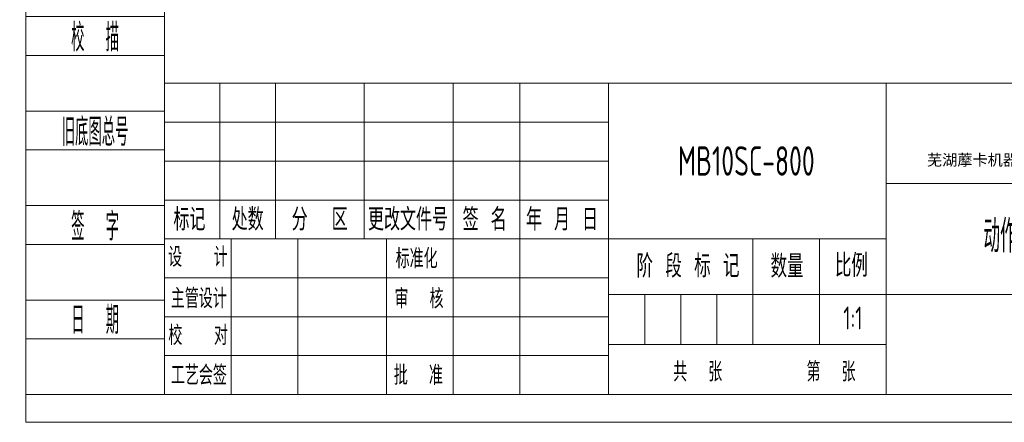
# Model space of a CAD drawing. Header units: millimetres. Extents: x 2633 to 6460, y 1296 to 5553.
# Tile 1 of 29: x 2633 to 5175, y 1296 to 2334. Entities that reach past the tile are written whole.
import ezdxf
from ezdxf.enums import TextEntityAlignment as Align

# ---------------------------------------------------------------- set-up
doc = ezdxf.new("R2010")
doc.units = ezdxf.units.MM
for name, color, linetype, lineweight in [('1轮廓实线层', 7, 'Continuous', 18), ('2细线层', 4, 'Continuous', 13), ('6文字层', 3, 'Continuous', 13), ('L2', 6, 'Continuous', 13), ('图框层', 7, 'Continuous', 18)]:
    doc.layers.add(name, color=color, linetype=linetype, lineweight=lineweight)
doc.styles.add('PC_TEXTSTYLE', font='ISOCP.SHX', dxfattribs={"width": 0.707, "bigfont": 'GBCBIG.SHX'})
doc.styles.add('仿宋体', font='txt')
doc.styles.add('标准汉字', font='gbenor.shx', dxfattribs={"bigfont": 'gbcbig.shx'})

# ---------------------------------------------------------------- blocks, each defined once
blk = doc.blocks.new('ZwmFrameMain_A4^_^无分区图框^_^portrait')
at = {"layer": '1轮廓实线层'}
for q in [(0, 287), (180, 0)]:
    blk.add_line((0, 0), q, dxfattribs=at)
at = {"layer": '2细线层'}
for q in [(-25, 292), (185, -5)]:
    blk.add_line((-25, -5), q, dxfattribs=at)
blk = doc.blocks.new('ZwmFrameMain_纵向标题栏')
at = {"layer": '1轮廓实线层'}
for p, q in [((-180, 56), (0, 56)), ((-180, 0), (-180, 56))]:
    blk.add_line(p, q, dxfattribs=at)
at = {"layer": '2细线层', "color": 6, "linetype": 'Continuous'}
for p, q in [((-170, 28), (-170, 56)), ((-160, 28), (-160, 56)), ((-144, 28), (-144, 56)), ((-128, 0), (-128, 56)), ((-128, 28), (-128, 56)), ((-116, 0), (-116, 56)), ((-100, 0), (-100, 56)), ((-50, 0), (-50, 56)), ((-180, 49), (-100, 49)), ((-180, 42), (-100, 42)), ((-50, 38), (0, 38)), ((-180, 35), (-100, 35)), ((-180, 28), (-50, 28)), ((-168, 0), (-168, 28)), ((-156, 0), (-156, 28)), ((-74, 9), (-74, 28)), ((-62, 9), (-62, 28)), ((-180, 21), (-100, 21)), ((-100, 18), (0, 18)), ((-93.5, 9), (-93.5, 18)), ((-87, 9), (-87, 18)), ((-80.5, 9), (-80.5, 18)), ((-180, 14), (-100, 14)), ((-100, 9), (-50, 9)), ((-180, 7), (-100, 7))]:
    blk.add_line(p, q, dxfattribs=at)
at = {"layer": 'L2', "linetype": 'Continuous'}
blk.add_line((-140, 0), (-140, 28), dxfattribs=at)
at = {"layer": '6文字层', "color": 4, "linetype": 'Continuous', "insert": (-24.91, 42.09), "char_height": 2, "width": 55.1899, "attachment_point": 5, "style": '仿宋体'}
blk.add_mtext('芜湖藦卡机器人科技有限公司', dxfattribs=at)
at = {"layer": '6文字层', "color": 6, "style": '标准汉字'}
for s, insert, char_height, width, attachment_point in [('标记', (-175.5, 31.5), 4, 11.65, 5), ('处数', (-165.01, 31.5), 4, 11.45, 5), ('分  区', (-152.04, 31.5), 4, 19.1643, 5), ('更改文件号', (-136.14, 31.5), 4, 29.3, 5), ('签 名', (-122.34, 31.5), 4, 14.8571, 5), ('年 月 日', (-108.39, 31.5), 4, 23.9643, 5), ('设   计', (-173.97, 24.73), 3.5, 20.0562, 5), ('标准化', (-134.58, 24.45), 3.5, 15.4875, 5), ('阶 段 标 记', (-94.98, 21.04), 4.118, 30.425, 7), ('数量', (-70.82, 21), 4.118, 10.0187, 7), ('比例', (-59.23, 21.15), 4.118, 9.4062, 7), ('主管设计', (-173.82, 17.28), 3.5, 20.2125, 5), ('审  核', (-134.15, 17.23), 3.5, 16.4625, 5), ('校   对', (-173.93, 10.64), 3.5, 20.3187, 5), ('共  张        第  张', (-88.37, 2.32), 3.5, 60.8437, 7), ('工艺会签', (-173.8, 3.47), 3.5, 20.3, 5), ('批  准', (-134.27, 3.47), 3.5, 16.5937, 5)]:
    blk.add_mtext(s, dxfattribs=dict(at, insert=insert, char_height=char_height, width=width, attachment_point=attachment_point))
at = {"layer": '6文字层', "color": 4, "style": 'PC_TEXTSTYLE', "flags": 8}
for tag, height, width, p, p2 in [('产品名称或材料标记', 5.29, 0.911854, (-90.89, 39.38), (-59.53, 39.38)), ('图样名称', 5.88, 2.846512, (-48.82, 25.54), (-1.18, 25.54)), ('图样代号', 5.88, 2.86875, (-48.82, 6.64), (-1.18, 6.64))]:
    blk.add_attdef(tag, text='', height=height, dxfattribs=dict(at, width=width)).set_placement(p, p2, align=Align.FIT)
at = {"layer": '6文字层', "color": 6, "style": 'PC_TEXTSTYLE', "width": 9.241641, "flags": 8}
blk.add_attdef('设计', text='', height=2.5, rotation=359.5768, dxfattribs=at).set_placement((-166.76, 23.52), (-157.52, 23.45), align=Align.FIT)
at = {"layer": '6文字层', "color": 6, "style": 'PC_TEXTSTYLE', "flags": 8}
for tag, height, width, p, p2 in [('审核', 2.5, 2.542374, (-166.6, 16.66), (-157.7, 16.66)), ('重量', 4.12, 1.685865, (-72.82, 11.88), (-63.18, 11.88)), ('比例', 4.12, 1.699352, (-60.82, 11.71), (-51.18, 11.71))]:
    blk.add_attdef(tag, text='', height=height, dxfattribs=dict(at, width=width)).set_placement(p, p2, align=Align.FIT)
blk = doc.blocks.new('ZwmFrameMain_附加栏')
at = {"layer": '2细线层'}
for p, q in [((-25, 102), (0, 102)), ((-25, 95), (0, 95)), ((-25, 85), (0, 85)), ((-25, 78), (0, 78)), ((-25, 68), (0, 68)), ((-25, 61), (0, 61)), ((-25, 51), (0, 51)), ((-25, 44), (0, 44)), ((-25, 34), (0, 34)), ((-25, 27), (0, 27)), ((-25, 17), (0, 17)), ((-25, 10), (0, 10)), ((-25, 0), (0, 0))]:
    blk.add_line(p, q, dxfattribs=at)
at = {"layer": '6文字层', "color": 3, "style": 'PC_TEXTSTYLE'}
for s, width, p in [('借通用件登记', 0.667, (-12.5, 98.5)), ('描   图', 0.6667, (-12.5, 81.5)), ('校  描', 0.667, (-12.5, 64.5)), ('旧底图总号', 0.667, (-12.5, 47.5)), ('签  字', 0.667, (-12.5, 30.5)), ('日  期', 0.667, (-12.49, 13.6))]:
    blk.add_text(s, height=5, dxfattribs=dict(at, width=width)).set_placement(p, align=Align.MIDDLE)
at = {"layer": '6文字层', "style": 'PC_TEXTSTYLE'}
for tag, width, p, p2 in [('借通用件登记', 0.671328, (-23.44, 86.36), (-1.25, 86.36)), ('描图', 2.120922, (-23.44, 69.36), (-1.25, 69.36)), ('校图', 2.149976, (-23.75, 52.06), (-1.25, 52.06)), ('旧底图总号', 0.761452, (-22.84, 35.67), (-1.86, 35.67)), ('签字', 2.026939, (-23.14, 18.37), (-1.56, 18.37)), ('日期', 1.89999, (-22.84, 1.37), (-2.17, 1.37))]:
    blk.add_attdef(tag, text='', height=5, dxfattribs=dict(at, width=width)).set_placement(p, p2, align=Align.FIT)

msp = doc.modelspace()

# ---------------------------------------------------------------- block references
at = {"layer": '图框层', "xscale": 14.3325, "yscale": 14.3325, "zscale": 14.3325}
for name in ['ZwmFrameMain_A4^_^无分区图框^_^portrait', 'ZwmFrameMain_附加栏']:
    msp.add_blockref(name, (3006.59, 1367.42), dxfattribs=at)
at = {"layer": '图框层'}
ref = msp.add_blockref('ZwmFrameMain_纵向标题栏', (5586.44, 1367.42), dxfattribs=dict(at, xscale=14.3325, yscale=14.3325, zscale=14.3325))
ref.add_attrib('比例', '1:1', dxfattribs={"layer": '6文字层', "color": 6, "height": 59.016, "style": 'PC_TEXTSTYLE', "width": 0.707}).set_placement((4783.82, 1535.22), align=Align.CENTER)
ref.add_attrib('图样名称', '动作范围图', dxfattribs={"layer": '6文字层', "color": 4, "height": 84.309, "style": 'PC_TEXTSTYLE', "width": 0.707}).set_placement((5228.13, 1733.52), align=Align.CENTER)
ref.add_attrib('产品名称或材料标记', 'MB10SC-800', dxfattribs={"layer": '6文字层', "color": 4, "height": 75.878, "style": 'PC_TEXTSTYLE', "width": 0.707}).set_placement((4508.54, 1931.8), align=Align.CENTER)

doc.saveas('drawing.dxf')
